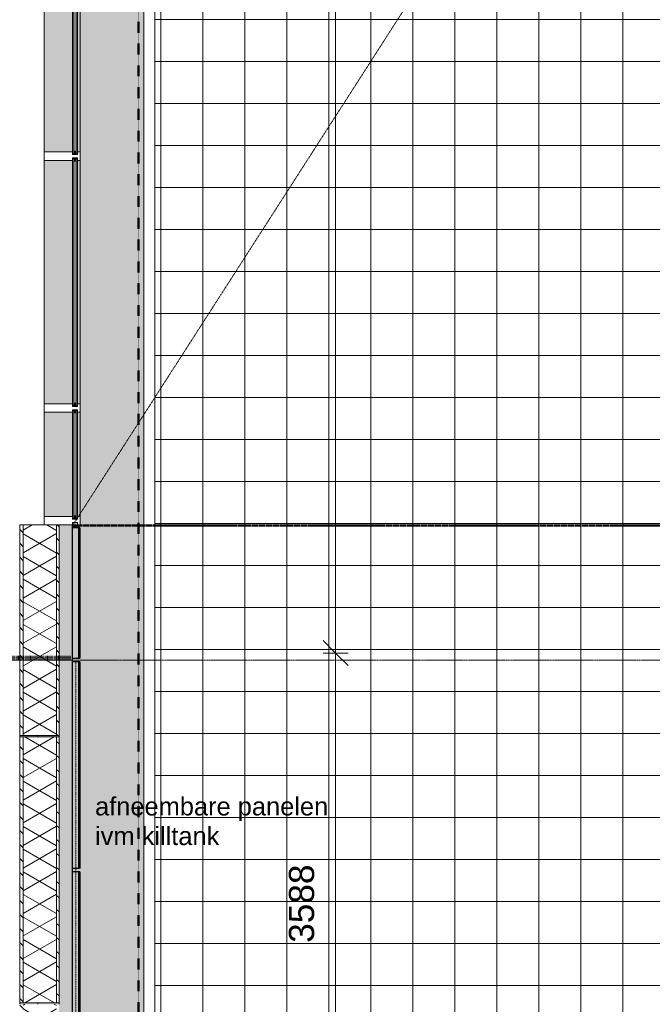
# Model space of a CAD drawing. Header units: millimetres. Extents: x -281 to 145437, y -16481 to 78869.
# Tile 158 of 256: x 32091 to 36611, y 19540 to 26575. Entities that reach past the tile are written whole.
import ezdxf

# ---------------------------------------------------------------- set-up
doc = ezdxf.new("R2010")
doc.units = ezdxf.units.MM
for name, pattern in [('ARC FS 060 minutes', [7.2, 2.4, -1.6, 0, -1.6, 0, -1.6]), ('Dash 2_5mm', [5, 2.5, -2.5]), ('Grid Line', [12, 6, -2, 2, -2]), ('NLRS_Dash-0_6mm_Space-0_6mm_cpz', [1.2, 0.6, -0.6]), ('NLRS_Dash-1mm_Space-1mm_cpz', [2, 1, -1])]:
    doc.linetypes.add(name, pattern=pattern)
for name, color, linetype, lineweight in [('A--A23__Vloeren', 8, 'Continuous', 5), ('A--A2__Ruwbouw', 8, 'Continuous', 5), ('A--L$01A__Algemeen', 7, 'Continuous', 5), ('A--L$07A__Stramien', 1, 'Continuous', 5), ('A--L21__Buitenwanden', 3, 'Continuous', 5), ('A--L23__Vloeren', 3, 'Continuous', 5), ('A--L28__Hoofddraagconstructies', 3, 'Continuous', 9), ('A--L3__Afbouw', 2, 'Continuous', 5), ('A--L82__LosseGebruikersInvent', 1, 'Continuous', 5), ('A--LD30__DetailPenMiddel', 3, 'Continuous', 5), ('A--M$01A__Algemeen', 1, 'Continuous', 5), ('A--M$01A__Algemeen-100', 1, 'Continuous', 5), ('A--T$01A__Algemeen', 1, 'Continuous', 5), ('Surface Pattern', 7, 'Continuous', 5)]:
    doc.layers.add(name, color=color, linetype=linetype, lineweight=lineweight)
doc.styles.add('Arial_1', font='arial.ttf', dxfattribs={"height": 180})
doc.styles.add('Arial_3', font='arial.ttf', dxfattribs={"height": 130})
doc.dimstyles.new('1_8mm', dxfattribs={"dimscale": 304.8, "dimtxt": 183.646692, "dimasz": 0.590551, "dimexe": 0.295276, "dimexo": 0.0625, "dimgap": 0.328084, "dimtad": 1, "dimdec": 0, "dimzin": 0, "dimdsep": 46, "dimtxsty": 'Arial_1', "dimblk1": 'OBLIQUE', "dimblk2": 'OBLIQUE', "dimsah": 1, "dimcen": 0.09, "dimdle": 0.295276, "dimazin": 0, "dimtfac": 1, "dimtdec": 4, "dimtix": 1, "dimtmove": 0, "dimatfit": 3, "dimfxl": 0.295276, "dimfxlon": 1, "dimtvp": 1, "dimtolj": 1, "dimtzin": 0, "dimarcsym": 2})
pattern_1 = [(90, (32373, 20651.25), (-100, 6e-15), [1000, 0]), (135, (32373, 20651.25), (7e-15, 100.0132), [141.42, -141.42]), (45, (32373, 20651.25), (0, 100.0132), [141.42, -141.42])]
pattern_2 = [(90, (32373, 20500), (-100, -2e-13), [1000, 0]), (135, (32373, 20500), (-2e-13, 100.013), [141.42, -141.42]), (45, (32373, 20500), (-2e-13, 100.013), [141.42, -141.42])]

# ---------------------------------------------------------------- blocks, each defined once
blk = doc.blocks.new('16_SFO_WP_concrete beam - 500x600-2365985-L_80_ 11')
at = {"layer": 'A--L28__Hoofddraagconstructies', "lineweight": 25}
h = blk.add_hatch(color=10, dxfattribs=at)
h.paths.add_polyline_path([(2060, 72), (2050, 72), (2050, -81), (2060, -81), (2060, 54)])
h.paths.add_polyline_path([(150, -81), (150, 72), (140, 72), (140, -81)])
blk = doc.blocks.new('TBR-B-BWK-C-NIE-ARC-R25_rvt-1-L_80_ 11')
at = {"layer": 'A--L28__Hoofddraagconstructies', "color": 130, "lineweight": 13, "rotation": 269.9999999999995}
blk.add_blockref('16_SFO_WP_concrete beam - 500x600-2365985-L_80_ 11', (32301, 21600), dxfattribs=at)
blk = doc.blocks.new('65_GM_LIB_fire separation vertical_gen_arc - 060 minutes-2366982-L_80_ 11')
at = {"layer": 'A--L$01A__Algemeen', "linetype": 'ARC FS 060 minutes', "lineweight": 100}
blk.add_line((0, 0), (7513, 0), dxfattribs=at)
blk = doc.blocks.new('TBR-B-INS-BR-ARC-R25_rvt-1-L_80_ 11')
at = {"layer": 'A--L$01A__Algemeen', "color": 124, "linetype": 'ARC FS 060 minutes', "lineweight": 100, "rotation": 180}
blk.add_blockref('65_GM_LIB_fire separation vertical_gen_arc - 060 minutes-2366982-L_80_ 11', (32457, 22016), dxfattribs=at)
blk = doc.blocks.new('Rectangular Mullion - mullion_283_210-53-20-57711841-L_80_ 11')
at = {"layer": 'A--L3__Afbouw'}
for p, q in [((-60, 17), (0, 17)), ((-60, -186.2), (-60, 17)), ((0, 17), (0, -186.2)), ((-59.2, -186.2), (-60, -186.2)), ((-59.2, -187), (-59.2, -186.2)), ((-42, -187), (-47, -187)), ((-42, -221), (-42, -187)), ((-0.8, -187), (-18, -187)), ((-18, -187), (-18, -221)), ((0, -186.2), (-0.8, -186.2)), ((-0.8, -186.2), (-0.8, -187)), ((-60, -241), (-60, -221.8)), ((-60, -221.8), (-59.2, -221.8)), ((0, -241), (-60, -241)), ((-59.2, -221.8), (-59.2, -221)), ((-47, -221), (-42, -221)), ((-18, -221), (-0.8, -221)), ((-0.8, -221), (-0.8, -221.8)), ((-0.8, -221.8), (0, -221.8)), ((0, -221.8), (0, -241))]:
    blk.add_line(p, q, dxfattribs=at)
blk = doc.blocks.new('Rectangular Mullion - mullion_283_210-53-20-55422714-L_80_ 11')
at = {"layer": 'A--L3__Afbouw'}
for points in [[(32347.2, 34630), (32468.2, 34630), (32468.2, 36370), (32265, 36370), (32265, 34630)], [(32523, 34630), (32523, 36370), (32503.8, 36370), (32503.8, 34630)]]:
    blk.add_hatch(color=256, dxfattribs=at).paths.add_polyline_path(points)
for p, q in [((32265, 36370), (32265, 34630)), ((32468.2, 36370), (32469, 36370)), ((32468.2, 34630), (32468.2, 36370)), ((32503, 36370), (32503.8, 36370)), ((32503.8, 34630), (32503.8, 36370)), ((32523, 34630), (32523, 36370)), ((32469, 34630), (32468.2, 34630)), ((32503.8, 34630), (32503, 34630))]:
    blk.add_line(p, q, dxfattribs=at)
blk = doc.blocks.new('Rectangular Mullion - mullion_283_210-53-20-57711839-L_80_ 11')
at = {"layer": 'A--L3__Afbouw'}
for p, q in [((-30, 17), (30, 17)), ((-30, -186.2), (-30, 17)), ((30, 17), (30, -186.2)), ((-29.2, -186.2), (-30, -186.2)), ((-29.2, -187), (-29.2, -186.2)), ((-12, -187), (-17, -187)), ((-12, -221), (-12, -187)), ((17, -187), (12, -187)), ((12, -187), (12, -221)), ((30, -186.2), (29.2, -186.2)), ((29.2, -186.2), (29.2, -187)), ((-30, -241), (-30, -221.8)), ((-30, -221.8), (-29.2, -221.8)), ((30, -241), (-30, -241)), ((-29.2, -221.8), (-29.2, -221)), ((-17, -221), (-12, -221)), ((12, -221), (17, -221)), ((29.2, -221), (29.2, -221.8)), ((29.2, -221.8), (30, -221.8)), ((30, -221.8), (30, -241))]:
    blk.add_line(p, q, dxfattribs=at)
blk = doc.blocks.new('Rectangular Mullion - mullion_283_210-53-20-61223861-L_80_ 11')
at = {"layer": 'A--L3__Afbouw'}
for points in [[(32347.2, 23025), (32468.2, 23025), (32468.2, 23770), (32265, 23770), (32265, 23025)], [(32503.8, 23025), (32523, 23025), (32523, 23770), (32503.8, 23770), (32503.8, 23047.2)]]:
    blk.add_hatch(color=256, dxfattribs=at).paths.add_polyline_path(points)
for p, q in [((32265, 23770), (32265, 23025)), ((32468.2, 23770), (32469, 23770)), ((32468.2, 23025), (32468.2, 23770)), ((32503, 23770), (32503.8, 23770)), ((32503.8, 23025), (32503.8, 23770)), ((32523, 23025), (32523, 23770)), ((32469, 23025), (32468.2, 23025)), ((32503.8, 23025), (32503, 23025))]:
    blk.add_line(p, q, dxfattribs=at)
blk = doc.blocks.new('NLRS_21_CWP_geperforeerde paneel_gen_cpz - NLRS_21_CWP_geperforeerde paneel met acrylplaat_gen_cpz-73908160-L_80_ 11')
at = {"layer": 'A--L3__Afbouw'}
h = blk.add_hatch(dxfattribs=at)
h.set_pattern_fill('FP_214', color=256, style=0, pattern_type=2)
h.set_pattern_definition([(135, (22479, -32523), (-449.013, -449.013), []), (135, (22479, -32364.25), (-898.026, 6e-14), []), (135, (22479, -32681.75), (-898.026, 6e-14), [])])
h.paths.add_polyline_path([(469, -50), (469, -6), (467.2, -1.8), (463, 0), (-463, 0), (-467.2, -1.8), (-469, -6), (-469, -50), (-466, -50), (-465.1, -3.9), (-463, -3), (465.1, -3.9), (466, -6), (466, -50)])
for p, q in [((463, 0), (-463, 0)), ((-469, -6), (-469, -50)), ((-469, -50), (-466, -50)), ((-466, -50), (-466, -6)), ((-463, -3), (463, -3)), ((463, -10), (-463, -10)), ((-463, -10), (-463, -13)), ((-463, -13), (463, -13)), ((463, -13), (463, -10)), ((466, -6), (466, -50)), ((466, -50), (469, -50)), ((469, -50), (469, -6))]:
    blk.add_line(p, q, dxfattribs=at)
for centre, radius, start, end in [((-463, -6), 6, 90, 180), ((-463, -6), 3, 90, 180), ((463, -6), 6, 0, 90), ((463, -6), 3, 360, 90)]:
    blk.add_arc(centre, radius, start, end, dxfattribs=at)
blk = doc.blocks.new('CSWK_double-triple glass panel - CSWK_double-triple glass panel-73660105-L_80_ 11')
at = {"layer": 'A--L$01A__Algemeen'}
for points in [[(883, 221), (-883, 221), (-883, 213), (883, 213)], [(883, 195), (-883, 195), (-883, 187), (883, 187)]]:
    blk.add_hatch(color=256, dxfattribs=at).paths.add_polyline_path(points)
at = {"layer": 'A--L82__LosseGebruikersInvent'}
blk.add_hatch(color=256, dxfattribs=at).paths.add_polyline_path([(888, 221), (883, 221), (883, 213), (-883, 213), (-883, 221), (-888, 221), (-888, 187), (-883, 187), (-883, 195), (883, 195), (883, 187), (888, 187), (888, 213)])
at = {"layer": 'A--L$01A__Algemeen'}
for p, q in [((883, 221), (-883, 221)), ((-883, 221), (-883, 213)), ((-883, 213), (883, 213)), ((-883, 213), (-865, 213)), ((-883, 195), (-883, 213)), ((-883, 213), (-865, 195)), ((-865, 213), (-883, 195)), ((-865, 213), (-865, 195)), ((865, 213), (883, 213)), ((865, 195), (865, 213)), ((865, 213), (883, 195)), ((883, 213), (865, 195)), ((883, 213), (883, 221)), ((883, 213), (883, 195)), ((883, 195), (-883, 195)), ((-883, 195), (-883, 187)), ((-865, 195), (-883, 195)), ((-883, 187), (883, 187)), ((883, 195), (865, 195)), ((883, 187), (883, 195))]:
    blk.add_line(p, q, dxfattribs=at)
blk = doc.blocks.new('CSWK_double-triple glass panel - CSWK_double-triple glass panel-73660410-L_80_ 11')
at = {"layer": 'A--L$01A__Algemeen'}
for points in [[(385.5, 221), (-385.5, 221), (-385.5, 213), (385.5, 213)], [(385.5, 187), (385.5, 195), (-385.5, 195), (-385.5, 187), (350.3, 187)]]:
    blk.add_hatch(color=256, dxfattribs=at).paths.add_polyline_path(points)
at = {"layer": 'A--L82__LosseGebruikersInvent'}
blk.add_hatch(color=256, dxfattribs=at).paths.add_polyline_path([(390.5, 221), (385.5, 221), (385.5, 213), (-385.5, 213), (-385.5, 221), (-390.5, 221), (-390.5, 187), (-385.5, 187), (-385.5, 195), (385.5, 195), (385.5, 187), (390.5, 187), (390.5, 213)])
at = {"layer": 'A--L$01A__Algemeen'}
for p, q in [((385.5, 221), (-385.5, 221)), ((-385.5, 221), (-385.5, 213)), ((-385.5, 213), (385.5, 213)), ((-385.5, 213), (-367.5, 213)), ((-385.5, 195), (-385.5, 213)), ((-385.5, 213), (-367.5, 195)), ((-367.5, 213), (-385.5, 195)), ((-367.5, 213), (-367.5, 195)), ((367.5, 213), (385.5, 213)), ((367.5, 195), (367.5, 213)), ((367.5, 213), (385.5, 195)), ((385.5, 213), (367.5, 195)), ((385.5, 213), (385.5, 221)), ((385.5, 213), (385.5, 195)), ((385.5, 195), (-385.5, 195)), ((-385.5, 195), (-385.5, 187)), ((-367.5, 195), (-385.5, 195)), ((-385.5, 187), (385.5, 187)), ((385.5, 195), (367.5, 195)), ((385.5, 187), (385.5, 195))]:
    blk.add_line(p, q, dxfattribs=at)
blk = doc.blocks.new('NLRS_21_CWP_geperforeerde paneel_gen_cpz - NLRS_21_CWP_geperforeerde paneel met acrylplaat_gen_cpz-V279-L_80_ 11')
at = {"layer": 'A--L3__Afbouw'}
h = blk.add_hatch(dxfattribs=at)
h.set_pattern_fill('FP_291', color=256, style=0, pattern_type=2)
h.set_pattern_definition([(135, (21250, -32523), (-449.013, -449.013), []), (135, (21250, -32364.25), (-898.026, 6e-14), []), (135, (21250, -32681.75), (-898.026, 6e-14), [])])
h.paths.add_polyline_path([(740, -6), (738.2, -1.8), (734, 0), (-734, 0), (-738.2, -1.8), (-740, -6), (-740, -50), (-737, -50), (-736.1, -3.9), (-734, -3), (736.1, -3.9), (737, -6), (737, -50), (740, -50)])
for p, q in [((734, 0), (-734, 0)), ((-740, -6), (-740, -50)), ((-740, -50), (-737, -50)), ((-737, -50), (-737, -6)), ((-734, -3), (734, -3)), ((734, -10), (-734, -10)), ((-734, -10), (-734, -13)), ((-734, -13), (734, -13)), ((734, -13), (734, -10)), ((737, -6), (737, -50)), ((737, -50), (740, -50)), ((740, -50), (740, -6))]:
    blk.add_line(p, q, dxfattribs=at)
for centre, radius, start, end in [((-734, -6), 6, 90, 180), ((-734, -6), 3, 90, 180), ((734, -6), 6, 0, 90), ((734, -6), 3, 360, 90)]:
    blk.add_arc(centre, radius, start, end, dxfattribs=at)
blk = doc.blocks.new('NLRS_21_CWP_geperforeerde paneel_gen_cpz - NLRS_21_CWP_geperforeerde paneel met acrylplaat_gen_cpz-V280-L_80_ 11')
at = {"layer": 'A--L3__Afbouw'}
h = blk.add_hatch(dxfattribs=at)
h.set_pattern_fill('FP_292', color=256, style=0, pattern_type=2)
h.set_pattern_definition([(135, (19750, -32523), (-449.013, -449.013), []), (135, (19750, -32364.25), (-898.026, 6e-14), []), (135, (19750, -32681.75), (-898.026, 6e-14), [])])
h.paths.add_polyline_path([(740, -6), (738.2, -1.8), (734, 0), (-734, 0), (-738.2, -1.8), (-740, -6), (-740, -50), (-737, -50), (-736.1, -3.9), (-734, -3), (736.1, -3.9), (737, -6), (737, -50), (740, -50)])
for p, q in [((734, 0), (-734, 0)), ((-740, -6), (-740, -50)), ((-740, -50), (-737, -50)), ((-737, -50), (-737, -6)), ((-734, -3), (734, -3)), ((734, -10), (-734, -10)), ((-734, -10), (-734, -13)), ((-734, -13), (734, -13)), ((734, -13), (734, -10)), ((737, -6), (737, -50)), ((737, -50), (740, -50)), ((740, -50), (740, -6))]:
    blk.add_line(p, q, dxfattribs=at)
for centre, radius, start, end in [((-734, -6), 6, 90, 180), ((-734, -6), 3, 90, 180), ((734, -6), 6, 0, 90), ((734, -6), 3, 360, 90)]:
    blk.add_arc(centre, radius, start, end, dxfattribs=at)
blk = doc.blocks.new('DIMBLOCK39-L_80_ 11')
at = {"layer": 'A--M$01A__Algemeen-100'}
for p, q in [((34348, 22050), (34258, 22140)), ((34348, 22050), (34258, 22050)), ((34348, 18462.5), (34348, 22050)), ((34348, 22050), (34438, 21960)), ((34348, 22050), (34438, 22050)), ((34348, 18462.5), (34258, 18552.5)), ((34348, 18462.5), (34258, 18462.5)), ((34348, 18462.5), (34438, 18372.5)), ((34348, 18462.5), (34438, 18462.5))]:
    blk.add_line(p, q, dxfattribs=at)
at = {"layer": 'A--M$01A__Algemeen-100', "color": 0, "insert": (34014.3, 19979.4), "char_height": 180, "width": 664.518, "attachment_point": 1, "rotation": 90, "line_spacing_factor": 0.941778, "style": 'Arial_1'}
blk.add_mtext('3588', dxfattribs=at)
blk = doc.blocks.new('_Oblique')
at = {"color": 0, "linetype": 'ByBlock', "lineweight": -2}
blk.add_line((-0.5, -0.5), (0.5, 0.5), dxfattribs=at)
blk = doc.blocks.new('DIMBLOCK40-L_80_ 11')
at = {"layer": 'A--M$01A__Algemeen-100'}
for p, q in [((34348, 47150), (34258, 47240)), ((34348, 47150), (34258, 47150)), ((34348, 22050), (34348, 47150)), ((34348, 47150), (34438, 47060)), ((34348, 47150), (34438, 47150)), ((34348, 22050), (34258, 22140)), ((34348, 22050), (34258, 22050)), ((34348, 22050), (34438, 21960)), ((34348, 22050), (34438, 22050))]:
    blk.add_line(p, q, dxfattribs=at)
at = {"layer": 'A--M$01A__Algemeen-100', "color": 0, "insert": (34014.3, 34253.9), "char_height": 180, "width": 830.648, "attachment_point": 1, "rotation": 90, "line_spacing_factor": 0.941778, "style": 'Arial_1'}
blk.add_mtext('25100', dxfattribs=at)

msp = doc.modelspace()

# ---------------------------------------------------------------- hatches: boundary and pattern name
at = {"layer": 'A--A23__Vloeren'}
h = msp.add_hatch(dxfattribs=at)
h.set_pattern_fill('FP_146', color=256, style=0, pattern_type=2)
h.set_pattern_definition([(0, (21142.28, 32802.69), (0, 100), [8.382, -141.618]), (315, (21148.718, 32802.69), (149.999976, -199.999496), [8.382, -415.882]), (293.199, (21151.758, 32799.633), (150.002863, -399.999027), [8.382, -753.195]), (270, (21154.51, 32793.18), (-150, -9e-15), [8.382, -91.618]), (50.194, (21151.771, 32786.82), (150.0013113, 199.9991415), [8.382, -1163.155]), (0, (21148.05, 32786.82), (0, 100), [8.382, -141.618]), (332.987, (21141.975, 32789.921), (599.9984875, -300.0032051), [8.382, -2853.872]), (315, (21138.906, 32792.99), (149.999976, -199.999496), [8.382, -415.882]), (90, (21138.9, 32792.99), (-150, 9e-15), [8.382, -91.618]), (45, (21138.906, 32799.318), (149.999976, 199.999496), [8.382, -415.882]), (0, (21160.75, 32780.68), (0, 100), [8.382, -141.618]), (297.35, (21163.915, 32780.666), (150.0009777, -299.9998086), [8.382, -3256.584]), (45, (21163.717, 32771.492), (149.999976, 199.999496), [8.382, -415.882]), (0, (21160.4, 32771.49), (0, 100), [8.382, -141.618]), (315, (21157.716, 32774.18), (149.999976, -199.999496), [8.382, -415.882]), (90, (21157.72, 32774.18), (-150, 9e-15), [8.382, -91.618]), (45, (21157.716, 32777.638), (149.999976, 199.999496), [8.382, -415.882]), (332.987, (21142.377, 32780.732), (599.9984875, -300.0032051), [8.382, -2853.872]), (270, (21148.59, 32777.57), (-150, -9e-15), [8.382, -91.618]), (45, (21146.052, 32771.56), (149.999976, 199.999496), [8.382, -415.882]), (0, (21142.59, 32771.56), (0, 100), [8.382, -141.618]), (315, (21139.534, 32774.614), (149.999976, -199.999496), [8.382, -415.882]), (90, (21139.53, 32774.61), (-150, 9e-15), [8.382, -91.618]), (45, (21139.534, 32777.89), (149.999976, 199.999496), [8.382, -415.882]), (294.228, (21226.422, 32850.006), (300.002762, -699.998323), [8.382, -1088.204]), (270, (21229.51, 32843.18), (-150, -9e-15), [8.382, -91.618]), (50.194, (21226.771, 32836.82), (150.0013113, 199.9991415), [8.382, -1163.155]), (0, (21223.05, 32836.82), (0, 100), [8.382, -141.618]), (332.987, (21216.975, 32839.921), (599.9984875, -300.0032051), [8.382, -2853.872]), (315, (21213.906, 32842.99), (149.999976, -199.999496), [8.382, -415.882]), (84.644, (21213.918, 32842.988), (0.0003365, 99.9995726), [8.382, -1598.634]), (0, (21235.75, 32830.68), (0, 100), [8.382, -141.618]), (297.35, (21238.915, 32830.666), (150.0009777, -299.9998086), [8.382, -3256.584]), (45, (21238.717, 32821.492), (149.999976, 199.999496), [8.382, -415.882]), (0, (21235.4, 32821.49), (0, 100), [8.382, -141.618]), (315, (21232.716, 32824.18), (149.999976, -199.999496), [8.382, -415.882]), (90, (21232.72, 32824.18), (-150, 9e-15), [8.382, -91.618]), (45, (21232.716, 32827.638), (149.999976, 199.999496), [8.382, -415.882]), (332.987, (21217.377, 32830.732), (599.9984875, -300.0032051), [8.382, -2853.872]), (270, (21223.59, 32827.57), (-150, -9e-15), [8.382, -91.618]), (45, (21221.052, 32821.56), (149.999976, 199.999496), [8.382, -415.882]), (0, (21217.59, 32821.56), (0, 100), [8.382, -141.618]), (315, (21214.534, 32824.614), (149.999976, -199.999496), [8.382, -415.882]), (90, (21214.53, 32824.61), (-150, 9e-15), [8.382, -91.618]), (45, (21214.534, 32827.89), (149.999976, 199.999496), [8.382, -415.882]), (0, (21217.28, 32752.69), (0, 100), [8.382, -141.618]), (315, (21223.718, 32752.69), (149.999976, -199.999496), [8.382, -415.882]), (45, (21214.588, 32750), (149.999976, 199.999496), [8.382, -415.882])])
h.paths.add_polyline_path([(32523, 8856), (32977, 8856), (32977, 57297), (32225, 57297), (32225, 57125), (30375, 57125), (30375, 57297), (26225, 57297), (26225, 57125), (24375, 57125), (24375, 57297), (22650, 57297), (22650, 56798), (32370, 56798), (32369.2, 56778), (32373, 56777), (32373, 42635), (32523, 42634.2), (32523, 22965), (32503, 22965.8), (32503, 22983), (32469, 22983), (32468.2, 22965), (32373, 22965), (32373, 8856), (32510, 8856), (32510, 9984), (32513, 9984), (32513, 8856), (32520, 8856), (32519.1, 9986.1), (32517, 9987), (32473, 9987), (32473, 9990), (32519.1, 9989.1), (32521.8, 9987), (32523, 9984), (32523, 8918)])
h.paths.add_polyline_path([(32517, 10010), (32473, 10010), (32473, 10013), (32519.1, 10013.9), (32520, 10016), (32519.1, 11486.1), (32517, 11487), (32473, 11487), (32473, 11490), (32519.1, 11489.1), (32521.8, 11487), (32523, 11484), (32522.1, 10013.9), (32520, 10011.2), (32519.1, 10010.9)])
h.paths.add_polyline_path([(32510, 10016), (32510, 11484), (32513, 11484), (32513, 10016)])
h.paths.add_polyline_path([(32473, 11510), (32473, 11513), (32519.1, 11513.9), (32520, 11516), (32519.1, 12986.1), (32517, 12987), (32473, 12987), (32473, 12990), (32519.1, 12989.1), (32521.8, 12987), (32523, 12984), (32522.1, 11513.9), (32520, 11511.2), (32517, 11510), (32510, 11510)])
h.paths.add_polyline_path([(32510, 11516), (32510, 12984), (32513, 12984), (32513, 11516)])
h.paths.add_polyline_path([(32517, 13010), (32473, 13010), (32473, 13013), (32519.1, 13013.9), (32520, 13016), (32519.1, 14486.1), (32517, 14487), (32473, 14487), (32473, 14490), (32519.1, 14489.1), (32521.8, 14487), (32523, 14484), (32522.1, 13013.9), (32520, 13011.2), (32519.1, 13010.9)])
h.paths.add_polyline_path([(32510, 13016), (32510, 14484), (32513, 14484), (32513, 13016)])
h.paths.add_polyline_path([(32473, 14510), (32473, 14513), (32519.1, 14513.9), (32520, 14516), (32519.1, 15986.1), (32517, 15987), (32473, 15987), (32473, 15990), (32519.1, 15989.1), (32521.8, 15987), (32523, 15984), (32522.1, 14513.9), (32520, 14511.2), (32517, 14510), (32510, 14510)])
h.paths.add_polyline_path([(32510, 14516), (32510, 15984), (32513, 15984), (32513, 14516)])
h.paths.add_polyline_path([(32513, 16010), (32473, 16010), (32473, 16013), (32519.1, 16013.9), (32520, 16016), (32519.1, 17486.1), (32517, 17487), (32473, 17487), (32473, 17490), (32519.1, 17489.1), (32521.8, 17487), (32523, 17484), (32522.1, 16013.9), (32520, 16011.2), (32517, 16010)])
h.paths.add_polyline_path([(32510, 16016), (32510, 17484), (32513, 17484), (32513, 16016)])
h.paths.add_polyline_path([(32473, 17510), (32473, 17513), (32519.1, 17513.9), (32520, 17516), (32519.1, 18986.1), (32517, 18987), (32473, 18987), (32473, 18990), (32519.1, 18989.1), (32521.8, 18987), (32523, 18984), (32522.1, 17513.9), (32520, 17511.2), (32517, 17510), (32510, 17510)])
h.paths.add_polyline_path([(32510, 17516), (32510, 18984), (32513, 18984), (32513, 17516)])
h.paths.add_polyline_path([(32513, 19010), (32473, 19010), (32473, 19013), (32519.1, 19013.9), (32520, 19016), (32519.1, 20486.1), (32517, 20487), (32473, 20487), (32473, 20490), (32519.1, 20489.1), (32521.8, 20487), (32523, 20484), (32522.1, 19013.9), (32520, 19011.2), (32517, 19010)])
h.paths.add_polyline_path([(32510, 19016), (32510, 20484), (32513, 20484), (32513, 19016)])
h.paths.add_polyline_path([(32517, 20510), (32473, 20510), (32473, 20513), (32519.1, 20513.9), (32520, 20516), (32519.1, 21986.1), (32517, 21987), (32473, 21987), (32473, 21990), (32519.1, 21989.1), (32521.8, 21987), (32523, 21984), (32522.1, 20513.9), (32520, 20511.2), (32519.1, 20510.9)])
h.paths.add_polyline_path([(32510, 20516), (32510, 21984), (32513, 21984), (32513, 20516)])
h.paths.add_polyline_path([(32473, 22010), (32473, 22013), (32519.1, 22013.9), (32520, 22016), (32519.1, 22944.1), (32517, 22945), (32473, 22945), (32473, 22948), (32519.1, 22947.1), (32521.8, 22945), (32523, 22942), (32522.1, 22013.9), (32520, 22011.2), (32517, 22010), (32510, 22010)])
h.paths.add_polyline_path([(32510, 22016), (32510, 22942), (32513, 22942), (32513, 22016)])
h.paths.add_polyline_path([(32513, 42655), (32473, 42655), (32473, 42658), (32519.1, 42658.9), (32520, 42661), (32519.1, 43586.1), (32517, 43587), (32473, 43587), (32473, 43590), (32519.1, 43589.1), (32521.8, 43587), (32523, 43584), (32522.1, 42658.9), (32520, 42656.2), (32517, 42655)])
h.paths.add_polyline_path([(32510, 42661), (32510, 43584), (32513, 43584), (32513, 42661)])
h.paths.add_polyline_path([(32510, 43610), (32473, 43610), (32473, 43613), (32519.1, 43613.9), (32520, 43616), (32519.1, 45086.1), (32517, 45087), (32473, 45087), (32473, 45090), (32519.1, 45089.1), (32521.8, 45087), (32523, 45084), (32522.1, 43613.9), (32520, 43611.2), (32517, 43610), (32513, 43610)])
h.paths.add_polyline_path([(32510, 43616), (32510, 45084), (32513, 45084), (32513, 43616)])
h.paths.add_polyline_path([(32513, 45110), (32473, 45110), (32473, 45113), (32519.1, 45113.9), (32520, 45116), (32519.1, 46586.1), (32517, 46587), (32473, 46587), (32473, 46590), (32519.1, 46589.1), (32521.8, 46587), (32523, 46584), (32522.1, 45113.9), (32520, 45111.2), (32517, 45110)])
h.paths.add_polyline_path([(32510, 45116), (32510, 46584), (32513, 46584), (32513, 45116)])
h.paths.add_polyline_path([(32473, 46610), (32473, 46613), (32519.1, 46613.9), (32520, 46616), (32519.1, 48086.1), (32517, 48087), (32473, 48087), (32473, 48090), (32519.1, 48089.1), (32521.8, 48087), (32523, 48084), (32522.1, 46613.9), (32520, 46611.2), (32517, 46610), (32501.1, 46610)])
h.paths.add_polyline_path([(32510, 46616), (32510, 48084), (32513, 48084), (32513, 46616)])
h.paths.add_polyline_path([(32517, 48110), (32473, 48110), (32473, 48113), (32519.1, 48113.9), (32520, 48116), (32519.1, 49586.1), (32517, 49587), (32473, 49587), (32473, 49590), (32519.1, 49589.1), (32521.8, 49587), (32523, 49584), (32522.1, 48113.9), (32520, 48111.2), (32519.1, 48110.9)])
h.paths.add_polyline_path([(32510, 48116), (32510, 49584), (32513, 49584), (32513, 48116)])
h.paths.add_polyline_path([(32473, 49610), (32473, 49613), (32519.1, 49613.9), (32520, 49616), (32519.1, 51086.1), (32517, 51087), (32473, 51087), (32473, 51090), (32519.1, 51089.1), (32521.8, 51087), (32523, 51084), (32522.1, 49613.9), (32520, 49611.2), (32517, 49610), (32510, 49610)])
h.paths.add_polyline_path([(32510, 49616), (32510, 51084), (32513, 51084), (32513, 49616)])
h.paths.add_polyline_path([(32510, 51110), (32473, 51110), (32473, 51113), (32519.1, 51113.9), (32520, 51116), (32519.1, 52586.1), (32517, 52587), (32473, 52587), (32473, 52590), (32519.1, 52589.1), (32521.8, 52587), (32523, 52584), (32522.1, 51113.9), (32520, 51111.2), (32517, 51110), (32513, 51110)])
h.paths.add_polyline_path([(32510, 51116), (32510, 52584), (32513, 52584), (32513, 51116)])
h.paths.add_polyline_path([(32517, 52610), (32473, 52610), (32473, 52613), (32519.1, 52613.9), (32520, 52616), (32519.1, 54086.1), (32517, 54087), (32473, 54087), (32473, 54090), (32519.1, 54089.1), (32521.8, 54087), (32523, 54084), (32522.1, 52613.9), (32520, 52611.2), (32519.1, 52610.9)])
h.paths.add_polyline_path([(32513, 52616), (32510, 52616), (32510, 54084), (32513, 54084), (32513, 52860.8)])
h.paths.add_polyline_path([(32513, 54110), (32473, 54110), (32473, 54113), (32519.1, 54113.9), (32520, 54116), (32519.1, 55586.1), (32517, 55587), (32473, 55587), (32473, 55590), (32519.1, 55589.1), (32521.8, 55587), (32523, 55584), (32522.1, 54113.9), (32520, 54111.2), (32517, 54110)])
h.paths.add_polyline_path([(32510, 54116), (32510, 55584), (32513, 55584), (32513, 54116)])
h.paths.add_polyline_path([(32517, 55610), (32473, 55610), (32473, 55613), (32519.1, 55613.9), (32520, 55616), (32519.1, 56781.1), (32517, 56782), (32473, 56782), (32473, 56785), (32519.1, 56784.1), (32521.8, 56782), (32523, 56777), (32522.1, 55613.9), (32520, 55611.2), (32519.1, 55610.9)])
h.paths.add_polyline_path([(32513, 55616), (32510, 55616), (32510, 56779), (32513, 56779), (32513, 56032.5)])
h.paths.add_polyline_path([(19012, 56798), (20750, 56798), (20750, 57297), (9217, 57297), (9217, 56798), (18988, 56798)])
h = msp.add_hatch(color=256, dxfattribs=at)
h.paths.add_polyline_path([(24341.5, 9700), (24400, 9700), (24337.5, 9705.5), (24337.5, 9700)])
h.paths.add_polyline_path([(24337.5, 10293), (24341.5, 10294.2), (24400, 10300), (24337.5, 10300), (24337.5, 10294.2)])
h.paths.add_polyline_path([(32091, 19540), (32220, 19540), (32220, 19550), (32091, 19550)])
h.paths.add_polyline_path([(32220, 21450), (32220, 21460), (32091, 21460), (32091, 21450), (32165.3, 21450)])
at = {"layer": 'A--A2__Ruwbouw'}
h = msp.add_hatch(dxfattribs=at)
h.set_pattern_fill('FP_261', color=256, style=0, pattern_type=2)
h.set_pattern_definition(pattern_1)
h.paths.add_polyline_path([(32091, 18337.5), (32115, 18337.5), (32115, 19540), (32091, 19540), (32091, 18606.9)])
h.paths.add_polyline_path([(32115, 21460), (32115, 22965), (32091, 22965), (32091, 21460)])
h = msp.add_hatch(dxfattribs=at)
h.set_pattern_fill('FP_262', color=256, angle=60, style=0, pattern_type=2)
h.set_pattern_definition([(150, (32373, 20651.25), (-70, -121.2436), []), (210, (32373, 20651.25), (70, -121.2436), [])])
h.paths.add_polyline_path([(32347.2, 18337.5), (32354, 18337.5), (32354, 19540), (32116, 19540), (32116, 18337.5)])
h.paths.add_polyline_path([(32116, 21460), (32354, 21460), (32354, 22965), (32116, 22965), (32116, 21778.5)])
h = msp.add_hatch(dxfattribs=at)
h.set_pattern_fill('FP_261', color=256, style=0, pattern_type=2)
h.set_pattern_definition(pattern_1)
h.paths.add_polyline_path([(32355, 18337.5), (32373, 18337.5), (32373, 19540), (32355, 19540), (32355, 18606.9)])
h.paths.add_polyline_path([(32373, 21460), (32373, 22965), (32355, 22965), (32355, 21460)])
for points in [[(32115, 21460), (32116, 21460), (32115, 21778.5)], [(32115, 19550), (32116, 19550), (32115, 19875.5)]]:
    msp.add_hatch(color=256, dxfattribs=at).paths.add_polyline_path(points)
h = msp.add_hatch(dxfattribs=at)
h.set_pattern_fill('FP_368', color=256, style=0, pattern_type=2)
h.set_pattern_definition(pattern_2)
h.paths.add_polyline_path([(32091, 19550), (32115, 19550), (32115, 21450), (32091, 21450), (32091, 19875.5)])
h = msp.add_hatch(dxfattribs=at)
h.set_pattern_fill('FP_369', color=256, angle=60, style=0, pattern_type=2)
h.set_pattern_definition([(150, (32373, 20500), (-70, -121.244), []), (210, (32373, 20500), (70, -121.244), [])])
h.paths.add_polyline_path([(32354, 19550), (32354, 21450), (32116, 21450), (32116, 19550), (32347.2, 19550)])
h = msp.add_hatch(dxfattribs=at)
h.set_pattern_fill('FP_368', color=256, style=0, pattern_type=2)
h.set_pattern_definition(pattern_2)
h.paths.add_polyline_path([(32355, 19550), (32373, 19550), (32373, 21450), (32355, 21450), (32355, 19875.5)])
at = {"layer": 'Surface Pattern'}
h = msp.add_hatch(dxfattribs=at)
h.set_pattern_fill('FP_126', color=254, style=0, pattern_type=2)
h.set_pattern_definition([(0, (35500, 34975.17), (0, 300), []), (90, (35500, 34975.17), (-300, 2e-14), [])])
h.paths.add_polyline_path([(35759.1, -2326.1), (37500, -2326.1), (37500, 78868.4), (33057, 78868.4), (33057, 66150), (20185, 66150), (20185, 63050), (24700, 63050), (24700, 65825), (25900, 65825), (25900, 64300), (30700, 64300), (30700, 65825), (31900, 65825), (31900, 63050), (33057, 63050), (33057, -2326.1), (35709.8, -2326.1)])
h.paths.add_polyline_path([(4558.6, 63050), (19185, 63050), (19185, 66150), (2163.1, 66150), (2163.1, 63050), (4429, 63050)])
h.paths.add_polyline_path([(30700, 63050), (30700, 63800), (25900, 63800), (25900, 63050), (28993.4, 63050)])

# ---------------------------------------------------------------- linework, layer by layer
at = {"layer": 'A--L$01A__Algemeen', "linetype": 'NLRS_Dash-0_6mm_Space-0_6mm_cpz', "lineweight": 50}
msp.add_line((32938.7, 7036.9), (32938.7, 57575.3), dxfattribs=at)
at = {"layer": 'A--L$07A__Stramien', "linetype": 'Grid Line'}
msp.add_line((100373, 22000), (-281.1, 22000), dxfattribs=at)
at = {"layer": 'A--L21__Buitenwanden'}
for p, q in [((33057, 57377), (33057, 8306)), ((32977, 8306), (32977, 57297)), ((32373, 22965), (32091, 22965)), ((32091, 22965), (32091, 21460)), ((32115, 22965), (32115, 21460)), ((32116, 22965), (32116, 21460)), ((32354, 22965), (32354, 21460)), ((32355, 22965), (32355, 21460)), ((32373, 21460), (32373, 22965)), ((32466, 8803), (32466, 22965)), ((32468, 22965), (32468, 8805)), ((32091, 21460), (32373, 21460)), ((32091, 21450), (32091, 19550)), ((32373, 21450), (32091, 21450)), ((32115, 19550), (32115, 21450)), ((32116, 19550), (32116, 21450)), ((32354, 19550), (32354, 21450)), ((32355, 19550), (32355, 21450)), ((32373, 19550), (32373, 21450)), ((32091, 19550), (32373, 19550))]:
    msp.add_line(p, q, dxfattribs=at)
at = {"layer": 'A--L23__Vloeren', "color": 7}
for p, q in [((32091, 21450), (32091, 21460)), ((32091, 19540), (32091, 19550))]:
    msp.add_line(p, q, dxfattribs=at)
at = {"layer": 'A--L23__Vloeren'}
for p, q in [((32220, 21450), (32220, 21460)), ((32373, 21460), (32373, 21450)), ((32220, 19540), (32220, 19550)), ((32373, 19550), (32373, 19540))]:
    msp.add_line(p, q, dxfattribs=at)
at = {"layer": 'A--LD30__DetailPenMiddel', "linetype": 'NLRS_Dash-1mm_Space-1mm_cpz'}
for p, q in [((32468.4, 22960), (45139.5, 42685)), ((32493.2, 21982.7), (32493.2, 19002.7))]:
    msp.add_line(p, q, dxfattribs=at)
at = {"layer": 'A--LD30__DetailPenMiddel', "linetype": 'Dash 2_5mm', "lineweight": 50}
msp.add_line((32468.4, 22960), (45110.6, 22960), dxfattribs=at)

# ---------------------------------------------------------------- block references
at = {"lineweight": 5}
for name in ['TBR-B-BWK-C-NIE-ARC-R25_rvt-1-L_80_ 11', 'TBR-B-INS-BR-ARC-R25_rvt-1-L_80_ 11']:
    msp.add_blockref(name, (0, 0), dxfattribs=at)
at = {"layer": 'A--L$01A__Algemeen', "rotation": 269.9999999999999}
for name, p in [('CSWK_double-triple glass panel - CSWK_double-triple glass panel-73660105-L_80_ 11', (32282, 26500)), ('CSWK_double-triple glass panel - CSWK_double-triple glass panel-73660105-L_80_ 11', (32282, 24700)), ('CSWK_double-triple glass panel - CSWK_double-triple glass panel-73660410-L_80_ 11', (32282, 23397.5))]:
    msp.add_blockref(name, p, dxfattribs=at)
at = {"layer": 'A--L3__Afbouw'}
for name, p in [('Rectangular Mullion - mullion_283_210-53-20-55422714-L_80_ 11', (0, -9000)), ('Rectangular Mullion - mullion_283_210-53-20-55422714-L_80_ 11', (0, -10800)), ('Rectangular Mullion - mullion_283_210-53-20-61223861-L_80_ 11', (0, 0))]:
    msp.add_blockref(name, p, dxfattribs=at)
at = {"layer": 'A--L3__Afbouw', "extrusion": (0, 0, -1), "rotation": 270.0000000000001}
for name, p in [('Rectangular Mullion - mullion_283_210-53-20-57711839-L_80_ 11', (-32282, 25600)), ('Rectangular Mullion - mullion_283_210-53-20-57711839-L_80_ 11', (-32282, 23800)), ('Rectangular Mullion - mullion_283_210-53-20-57711841-L_80_ 11', (-32282, 22965))]:
    msp.add_blockref(name, p, dxfattribs=at)
at = {"layer": 'A--L3__Afbouw', "rotation": 269.9999999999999}
for name, p in [('NLRS_21_CWP_geperforeerde paneel_gen_cpz - NLRS_21_CWP_geperforeerde paneel met acrylplaat_gen_cpz-73908160-L_80_ 11', (32523, 22479)), ('NLRS_21_CWP_geperforeerde paneel_gen_cpz - NLRS_21_CWP_geperforeerde paneel met acrylplaat_gen_cpz-V279-L_80_ 11', (32523, 21250)), ('NLRS_21_CWP_geperforeerde paneel_gen_cpz - NLRS_21_CWP_geperforeerde paneel met acrylplaat_gen_cpz-V280-L_80_ 11', (32523, 19750))]:
    msp.add_blockref(name, p, dxfattribs=at)

# ---------------------------------------------------------------- texts
at = {"layer": 'A--T$01A__Algemeen', "color": 7, "char_height": 130, "attachment_point": 1, "style": 'Arial_3'}
for s, insert, width in [('afneembare panelen', (32629.4, 21019.4), 1980.168), ('ivm killtank', (32629.4, 20807.7), 1066.244)]:
    msp.add_mtext(s, dxfattribs=dict(at, insert=insert, width=width))

# ---------------------------------------------------------------- dimensions: what is measured, and where the dimension line sits
at = {"layer": 'A--M$01A__Algemeen'}
for base, p1, p2, override, picture, middle in [((34348, 47150), (34258, 22050), (34258, 47150), {"dimpost": '<>', "dimfxl": 25100}, 'DIMBLOCK40-L_80_ 11', (34156.1, 34600)), ((34347.9732035, 22050), (34257.9732035, 18462.5), (34257.9732035, 22050), {"dimpost": '<>', "dimfxl": 3587.5}, 'DIMBLOCK39-L_80_ 11', (34156.0086736, 20256.25))]:
    dim = msp.add_linear_dim(base=base, p1=p1, p2=p2, angle=90, dimstyle='1_8mm', override=override, dxfattribs=at)
    dim.commit()
    dim.dimension.update_dxf_attribs({"geometry": picture, "text_midpoint": middle})

doc.saveas('drawing.dxf')
